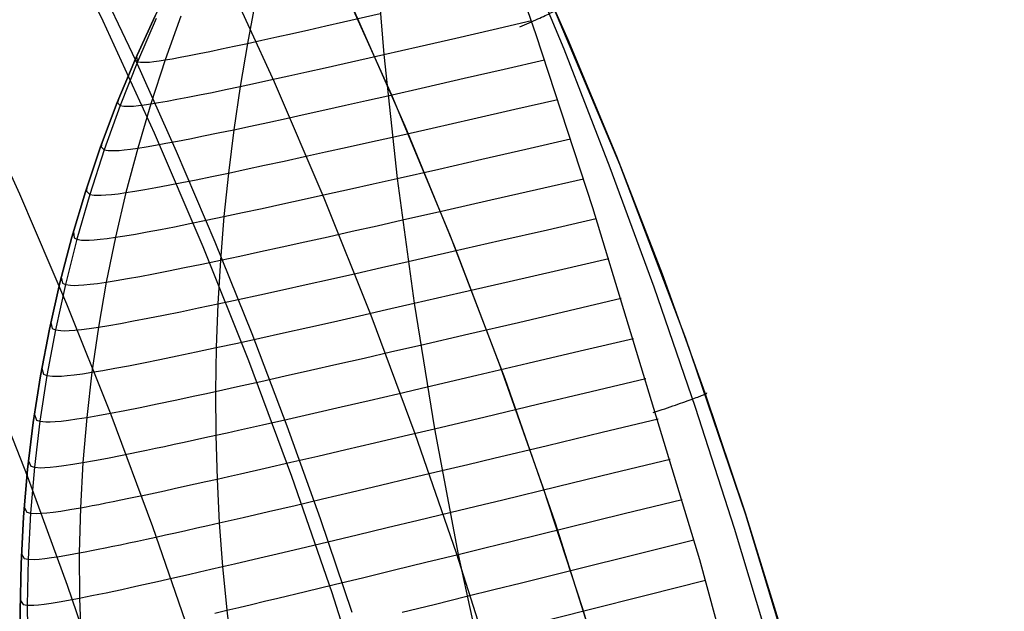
# Model space of a CAD drawing. Header units: millimetres. Extents: x -118 to 118, y -118 to 118.
# Tile 63 of 68: x 96 to 117, y 34 to 47. Entities that reach past the tile are written whole.
import ezdxf

# ---------------------------------------------------------------- set-up
doc = ezdxf.new("R2010")
doc.units = ezdxf.units.MM
doc.header["$MEASUREMENT"] = 0
doc.layers.add('Predefinito', color=5, linetype='Continuous')

msp = doc.modelspace()

# ---------------------------------------------------------------- linework, layer by layer
at = {"layer": 'Predefinito'}
for points in [[(113.5, -1.91e-14), (113.4720381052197, 2.519239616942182), (113.3871590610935, 5.059857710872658), (113.2439080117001, 7.620190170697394), (113.0408821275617, 10.19847870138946), (112.7767370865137, 12.79287192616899), (112.4501936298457, 15.40142696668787), (112.0600441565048, 18.02211152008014), (111.6051593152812, 20.65280644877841), (111.0844945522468, 23.29130889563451), (110.4970965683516, 25.93533593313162), (109.8421096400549, 28.58252875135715), (109.1187817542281, 31.23045738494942), (108.3264705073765, 33.87662597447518), (107.4646487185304, 36.51847855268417), (106.5329097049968, 39.15340534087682), (105.5309721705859, 41.77874953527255), (104.4586846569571, 44.39181455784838), (103.3160295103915, 46.98987174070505), (102.1031263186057, 49.57016840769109), (100.820234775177, 52.12993631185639), (99.4677569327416, 54.66640038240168), (98.0462388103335, 57.17678773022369), (96.55637132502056, 59.65833685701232)], [(108.5, 1.8e-15), (108.4583224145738, 2.663698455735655), (108.3499654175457, 5.330562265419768), (108.1749290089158, 8.000591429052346), (107.933213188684, 10.6737859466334), (107.6272221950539, 13.33032627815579), (107.2562055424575, 15.98107099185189), (106.8201632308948, 18.62602008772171), (106.3190952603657, 21.26517356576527), (105.7553478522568, 23.88763784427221), (105.1286944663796, 26.49523055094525), (104.4393390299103, 29.08728302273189), (103.6866697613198, 31.66580124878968), (102.8717623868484, 34.22696170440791), (101.9965083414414, 36.7642662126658), (101.0609076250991, 39.2777147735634), (100.0649602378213, 41.76730738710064), (99.00555958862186, 44.23973121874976), (97.88876437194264, 46.67954299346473), (96.7145745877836, 49.08674271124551), (95.48299023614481, 51.46133037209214), (94.1858662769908, 53.81740753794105), (92.8346238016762, 56.13246296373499), (91.42926281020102, 58.40649664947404)], [(117.4999999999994, 2.287e-13), (117.4299865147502, 4.055646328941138), (117.220029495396, 8.106459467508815), (116.8703791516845, 12.14761198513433), (116.381452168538, 16.1742879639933), (115.753831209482, 20.18168873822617), (114.988264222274, 24.16503861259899), (114.0856635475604, 28.11959055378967), (113.0471048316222, 32.04063184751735), (111.8738257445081, 35.92348971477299), (110.5672245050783, 39.76353688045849), (109.128858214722, 43.55619708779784), (107.5604410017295, 47.29695055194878), (105.8638419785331, 50.98133934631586), (104.0410830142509, 54.60497271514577), (102.0943363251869, 58.16353230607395)], [(96.08470972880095, 33.82443341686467), (96.10235247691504, 34.85571377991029), (96.15526007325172, 35.88578719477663), (96.24337059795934, 36.91344812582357), (96.3665809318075, 37.9374938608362), (96.52474687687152, 38.95672591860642), (96.717683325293, 39.96995145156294), (96.94516447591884, 40.97598464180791), (97.20692409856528, 41.97364808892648), (97.50265584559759, 42.9617741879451), (97.83201361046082, 43.93920649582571), (98.19461193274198, 44.90480108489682), (98.59002644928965, 45.85742788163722), (99.01779439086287, 46.79597198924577), (99.47741512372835, 47.71933499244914), (99.96835073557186, 48.62643624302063), (100.4900266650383, 49.51621412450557), (101.0418323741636, 50.38762729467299), (101.6231220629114, 51.23965590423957), (102.2332154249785, 52.07130279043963), (102.8713984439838, 52.8815946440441)], [(96.08470972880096, 33.82443341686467), (96.10235247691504, 34.85571377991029), (96.15526007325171, 35.88578719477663), (96.24337059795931, 36.91344812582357), (96.36658093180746, 37.93749386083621), (96.52474687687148, 38.95672591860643), (96.71768332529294, 39.96995145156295), (96.94516447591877, 40.97598464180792), (97.2069240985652, 41.9736480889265), (97.50265584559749, 42.9617741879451), (97.8320136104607, 43.93920649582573), (98.19461193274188, 44.90480108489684), (98.59002644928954, 45.85742788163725), (99.01779439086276, 46.7959719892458), (99.47741512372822, 47.71933499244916), (99.9683507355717, 48.62643624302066), (100.4900266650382, 49.5162141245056), (101.0418323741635, 50.38762729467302), (101.6231220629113, 51.2396559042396), (102.2332154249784, 52.07130279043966), (102.8713984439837, 52.88159464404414)], [(102.8713979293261, 52.88159395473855), (102.2332149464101, 52.07130212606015), (101.6231216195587, 51.23965526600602), (101.0418319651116, 50.38762668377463), (100.4900262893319, 49.51621354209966), (99.96835039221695, 48.6264356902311), (99.47741481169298, 47.71933447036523), (99.01779410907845, 46.79597149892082), (98.59002619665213, 45.8574274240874), (98.19461170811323, 44.90480066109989), (97.83201341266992, 43.93920610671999), (97.50265567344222, 42.96177383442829), (97.20692395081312, 41.97364777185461), (96.945164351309, 40.97598436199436), (96.71768322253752, 39.96995120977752), (96.52474679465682, 38.95672571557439), (96.36658086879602, 37.9374936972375), (96.243370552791, 36.91344800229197), (96.1552600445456, 35.88578711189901), (96.10235246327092, 34.85571373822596), (96.08470972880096, 33.82443341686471)], [(96.08948309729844, 33.28795473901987), (96.08470972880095, 33.82443341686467)], [(96.08470972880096, 33.82443341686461), (96.10266082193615, 32.7841820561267)], [(96.10266085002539, 32.7841820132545), (96.08470972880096, 33.82443341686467)]]:
    msp.add_lwpolyline(points, dxfattribs=at)
at = {"layer": 'Predefinito', "extrusion": (-0.3921030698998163, 0.9166743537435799, 0.07722248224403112)}
msp.add_lwpolyline([(-116.8593778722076, -133.7722526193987), (-116.8967863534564, -133.8209020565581), (-116.933307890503, -133.8704673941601), (-116.9689104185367, -133.9209250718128), (-117.0035626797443, -133.9722500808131), (-117.0372343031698, -134.024415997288), (-117.0698958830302, -134.0773950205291), (-117.101519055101, -134.1311580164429), (-117.1320765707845, -134.1856745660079), (-117.161542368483, -134.2409130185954), (-117.1898916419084, -134.2968405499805), (-117.2171009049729, -134.3534232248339), (-117.2431480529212, -134.410626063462), (-117.2680124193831, -134.468413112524), (-117.2916748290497, -134.5267475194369), (-117.3141176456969, -134.5855916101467), (-117.3353248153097, -134.6449069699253), (-117.3552819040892, -134.7046545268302), (-117.3739761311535, -134.7647946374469), (-117.3913963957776, -134.82528717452), (-117.4075332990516, -134.8860916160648), (-117.4223791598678, -134.9471671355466), (-117.4359280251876, -135.0084726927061), (-117.4481756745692, -135.06996712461), (-117.459119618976, -135.1316092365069), (-117.4687590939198, -135.1933578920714), (-117.4770950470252, -135.2551721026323), (-117.4841301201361, -135.317011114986), (-117.4898686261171, -135.3788344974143), (-117.4943165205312, -135.4406022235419), (-117.4974813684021, -135.5022747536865), (-117.4993723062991, -135.5638131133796), (-117.4999999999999, -135.6251789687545)], dxfattribs=at)
at = {"layer": 'Predefinito', "extrusion": (-0.3488749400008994, 0.9359992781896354, 0.04681482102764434)}
msp.add_lwpolyline([(-116.478724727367, -133.9624281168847), (-116.5363600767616, -134.0143381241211), (-116.5929264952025, -134.0680054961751), (-116.6483476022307, -134.1234003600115), (-116.7025479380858, -134.1804885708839), (-116.7554532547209, -134.2392317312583), (-116.8069908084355, -134.299587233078), (-116.8570896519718, -134.3615083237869), (-116.9056809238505, -134.4249441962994), (-116.9526981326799, -134.4898401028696), (-116.9980774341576, -134.5561374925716), (-117.0417578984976, -134.6237741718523), (-117.0836817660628, -134.6926844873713), (-117.1237946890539, -134.7627995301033), (-117.1620459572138, -134.8340473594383), (-117.1983887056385, -134.9063532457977), (-117.2327801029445, -134.979639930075), (-117.2651815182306, -135.0538278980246), (-117.2955586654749, -135.1288356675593), (-117.3238817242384, -135.20458008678), (-117.3501254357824, -135.2809766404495), (-117.374269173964, -135.3579397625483), (-117.3962969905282, -135.4353831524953), (-117.4161976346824, -135.5132200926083), (-117.4339645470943, -135.5913637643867), (-117.4495958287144, -135.6697275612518), (-117.4630941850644, -135.748225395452), (-117.4744668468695, -135.8267719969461), (-117.483725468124, -135.9052832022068), (-117.4908860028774, -135.9836762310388), (-117.4959685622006, -136.0618699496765), (-117.4989972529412, -136.1397851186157), (-117.4999999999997, -136.2173446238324)], dxfattribs=at)
at = {"layer": 'Predefinito', "extrusion": (0.715138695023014, -0.6817671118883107, 0.1541760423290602)}
msp.add_lwpolyline([(96.32518425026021, -148.4862448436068), (96.28442135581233, -148.3933793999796), (96.24138757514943, -148.3011604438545), (96.19609561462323, -148.2096701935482), (96.14856206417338, -148.1189907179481), (96.09880741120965, -148.0292037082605), (96.04685603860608, -147.9403902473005), (95.992736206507, -147.8526305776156), (95.9364800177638, -147.766003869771), (95.87812336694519, -147.6805879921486), (95.8177058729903, -147.5964592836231), (95.75527079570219, -147.5136923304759), (95.6908649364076, -147.4323597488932), (95.62453852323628, -147.3525319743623), (95.55634508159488, -147.2742770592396), (95.48634129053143, -147.1976604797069), (95.4145868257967, -147.1227449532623), (95.3411441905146, -147.0495902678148), (95.26607853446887, -146.9782531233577), (95.18945746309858, -146.9087869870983), (95.11135083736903, -146.8412419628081), (95.03183056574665, -146.7756646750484), (94.95097038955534, -146.7120981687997), (94.86884566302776, -146.6505818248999), (94.78553312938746, -146.5911512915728), (94.70111069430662, -146.5338384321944), (94.61565719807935, -146.4786712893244), (94.52925218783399, -146.4256740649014), (94.44197569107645, -146.3748671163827), (94.35390799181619, -146.3262669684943), (94.26512941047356, -146.2798863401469), (94.17572008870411, -146.2357341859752), (94.08575978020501, -146.1938157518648), (93.99488325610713, -146.1539435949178), (93.90270871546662, -146.1159672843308), (93.80929295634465, -146.0799433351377), (93.71469579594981, -146.045926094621), (93.61897997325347, -146.0139675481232), (93.52221103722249, -145.9841171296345), (93.42445722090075, -145.9564215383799), (93.32578930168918, -145.9309245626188), (93.22628044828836, -145.9076669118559), (93.12600605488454, -145.8866860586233), (93.02504356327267, -145.8680160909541), (92.9234722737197, -145.8516875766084), (92.82137314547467, -145.8377274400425), (92.71882858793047, -145.8261588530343), (92.61592224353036, -145.817001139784), (92.51273876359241, -145.810269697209), (92.4093635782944, -145.8059759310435), (92.30588266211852, -145.8041272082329), (92.20238229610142, -145.8047268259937), (92.09894882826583, -145.8077739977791), (91.99566843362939, -145.8132638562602), (91.89262687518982, -145.8211874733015), (91.7899092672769, -145.8315318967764), (91.6875998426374, -145.8442802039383), (91.58578172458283, -145.8594115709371), (91.48453670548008, -145.8769013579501), (91.38394503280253, -145.8967212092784), (91.2840852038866, -145.9188391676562), (91.18503377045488, -145.9432198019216), (91.0868651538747, -145.9698243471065), (90.98965147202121, -145.998610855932), (90.89346237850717, -146.0295343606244)], dxfattribs=at)
at = {"layer": 'Predefinito', "extrusion": (-0.3043254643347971, 0.9523223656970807, 0.02163616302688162)}
msp.add_lwpolyline([(-116.2584830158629, -134.0881366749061), (-116.3270927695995, -134.1392810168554), (-116.3946455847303, -134.1927113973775), (-116.4610331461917, -134.2484013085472), (-116.5261475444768, -134.3063176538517), (-116.5898817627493, -134.3664206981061), (-116.6521301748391, -134.4286640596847), (-116.7127890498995, -134.4929947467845), (-116.7717570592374, -134.5593532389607), (-116.8289357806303, -134.6276736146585), (-116.8842301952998, -134.69788372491), (-116.9375491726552, -134.7699054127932), (-116.9888059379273, -134.8436547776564), (-117.0379185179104, -134.9190424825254), (-117.0848101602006, -134.9959741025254), (-117.1294097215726, -135.0743505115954), (-117.171652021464, -135.154068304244), (-117.2114781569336, -135.2350202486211), (-117.2488357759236, -135.3170957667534), (-117.2836793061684, -135.4001814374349), (-117.3159701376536, -135.4841615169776), (-117.3456767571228, -135.5689184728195), (-117.3727748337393, -135.6543335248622), (-117.3972472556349, -135.7402871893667), (-117.4190841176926, -135.826659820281), (-117.4382826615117, -135.9133321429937), (-117.4548471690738, -136.0001857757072), (-117.4687888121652, -136.087103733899), (-117.4801254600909, -136.1739709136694), (-117.4888814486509, -136.2606745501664), (-117.4950873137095, -136.3471046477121), (-117.498779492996, -136.4331543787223), (-117.4999999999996, -136.5187204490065)], dxfattribs=at)
at = {"layer": 'Predefinito', "extrusion": (1, 0, 0)}
msp.add_lwpolyline([(33.82443341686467, -99.99999999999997), (33.82443341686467, 0)], dxfattribs=at)
at = {"layer": 'Predefinito'}
for points in [[(84.31040592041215, 59.37130504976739, -141.3951223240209), (85.76018369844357, 57.23640854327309, -141.3974442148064), (87.15309225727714, 55.06861804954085, -141.3999077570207), (88.48874634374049, 52.87020426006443, -141.4024347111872), (89.76701968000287, 50.64329054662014, -141.404941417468), (90.98784251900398, 48.38978403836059, -141.4073448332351), (92.1511895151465, 46.11137430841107, -141.4095623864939), (93.25706776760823, 43.80953225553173, -141.4115117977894), (94.30550501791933, 41.48550902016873, -141.4131108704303), (95.29653797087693, 39.14033477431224, -141.4142772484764), (96.23018229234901, 36.77508749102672, -141.4149420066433), (97.10634505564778, 34.3917589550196, -141.4150909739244), (97.92483633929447, 31.99254520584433, -141.4147230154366)], [(103.307107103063, 33.7972224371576, -153.6794141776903), (102.6204780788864, 35.83544509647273, -153.6793892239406), (101.8945691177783, 37.86002459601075, -153.6793605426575), (101.1295955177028, 39.87012559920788, -153.6793289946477), (100.325772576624, 41.86491276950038, -153.6792954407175), (99.4833155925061, 43.84355077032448, -153.6792607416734), (98.60243986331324, 45.80520426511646, -153.6792257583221), (97.68336068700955, 47.74903791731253, -153.6791913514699), (96.72629336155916, 49.67421639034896, -153.6791583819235), (95.73145318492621, 51.57990434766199, -153.6791277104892), (94.69905545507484, 53.46526645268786, -153.6791001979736), (93.62931546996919, 55.32946736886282, -153.6790767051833), (92.5224485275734, 57.17167175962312, -153.6790580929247), (91.37866992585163, 58.991044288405, -153.6790452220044)], [(99.82073666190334, 33.20409613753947, -143.679408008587), (98.9720996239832, 35.66360293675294, -143.6793756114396), (98.06422947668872, 38.10185706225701, -143.6793380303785), (97.09759539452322, 40.51733596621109, -143.6792966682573), (96.07264795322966, 42.90850174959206, -143.6792530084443), (94.98976333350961, 45.27375510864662, -143.6792088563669), (93.84929911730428, 47.61148138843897, -143.6791660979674), (92.65161288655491, 49.9200659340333, -143.6791266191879), (91.39706222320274, 52.19789409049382, -143.6790923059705), (90.08600470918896, 54.4433512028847, -143.6790650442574), (88.71879792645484, 56.65482261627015, -143.6790467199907), (87.29579945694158, 58.83069367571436, -143.6790392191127)], [(111.3379055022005, 0.0118247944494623, -161), (111.2941340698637, 2.751579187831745, -161.0000000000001), (111.1822168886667, 5.490571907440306, -161.0000000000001), (111.0025836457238, 8.227135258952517, -161.0000000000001), (110.7556640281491, 10.95960154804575, -161.0000000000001), (110.4418877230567, 13.68630308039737, -161.0000000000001), (110.0616844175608, 16.40557216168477, -161.0000000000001), (109.6154837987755, 19.1157410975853, -161.0000000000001), (109.1037155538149, 21.81514219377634, -161.0000000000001), (108.5268093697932, 24.50210775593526, -161.0000000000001), (107.8851949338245, 27.17497008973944, -161), (107.1793019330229, 29.83206150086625, -161), (106.4095600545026, 32.47171429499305, -161), (105.5763989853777, 35.09226077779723, -160.9999999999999), (104.6802484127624, 37.69203325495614, -160.9999999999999), (103.7215380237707, 40.26936403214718, -160.9999999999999), (102.7006975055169, 42.82258541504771, -161), (101.6168353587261, 45.3530123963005, -161.0000000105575), (100.4715574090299, 47.85592577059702, -161.0000000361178), (99.26529501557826, 50.32965122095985, -161.0000000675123), (97.99847953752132, 52.77251443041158, -161.0000000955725), (96.67154233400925, 55.18284108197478, -161.00000011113), (95.28491476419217, 57.55895685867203, -161.0000001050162)], [(112.9879914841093, 27.17065034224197, -134.1259591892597), (110.8714025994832, 34.9454723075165, -134.1216640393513), (108.5439297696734, 42.60984516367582, -134.1254345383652), (107.3129041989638, 46.382148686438, -134.2017917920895), (106.4676014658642, 48.81190094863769, -134.3185619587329)], [(106.8429687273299, 48.6464745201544, -135.0215643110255), (107.9101970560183, 46.07573712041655, -135.0540394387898), (108.9174421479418, 43.49123562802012, -135.0927156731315), (109.8704760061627, 40.89017718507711, -135.1305116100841), (110.7714472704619, 38.2727790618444, -135.1624355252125), (111.6202994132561, 35.63854189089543, -135.1863527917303), (112.4166783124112, 32.98785425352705, -135.2009735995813)], [(106.8935752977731, 48.78538266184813, -135.7971942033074), (108.002705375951, 46.27813342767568, -136.0257829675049), (109.0562937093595, 43.73756911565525, -136.2131624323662), (110.0505152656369, 41.17200618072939, -136.3600603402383), (110.9849403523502, 38.58229145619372, -136.46992155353), (111.8591256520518, 35.96923702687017, -136.5461080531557), (112.6720147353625, 33.33567899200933, -136.5921703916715)], [(103.7760068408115, 48.62727119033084, -128.9445684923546), (103.9962040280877, 45.95345386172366, -129.2228368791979), (104.2890381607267, 43.25345769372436, -129.4610241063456), (104.6557344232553, 40.53388588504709, -129.6583994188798), (105.0972938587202, 37.8018297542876, -129.8149378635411), (105.6140185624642, 35.06478426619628, -129.9306401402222), (106.2057239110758, 32.33001991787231, -130.005506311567)], [(102.7991410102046, 48.11015077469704, -134.9999980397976), (104.1647821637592, 45.07712684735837, -134.9999993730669), (105.4409654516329, 42.00539018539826, -135.0000000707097), (106.6273840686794, 38.89537469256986, -135.0000002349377), (107.7221010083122, 35.75190840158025, -135.0000001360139), (108.7239134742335, 32.57851815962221, -135.0000000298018)], [(101.2064631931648, 47.12908442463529, -122.4761285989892), (101.0276693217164, 46.19485320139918, -122.6081233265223), (100.8689215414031, 45.25713025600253, -122.7335738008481), (100.7305135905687, 44.31546934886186, -122.8525489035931), (100.6124750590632, 43.37059360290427, -122.9651297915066), (100.5149662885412, 42.42292458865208, -123.0712621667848), (100.4381794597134, 41.47275063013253, -123.1709664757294), (100.3819865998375, 40.52114043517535, -123.2642377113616), (100.3467156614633, 39.56798188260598, -123.3510762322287), (100.3323647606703, 38.6139570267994, -123.4314824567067), (100.3389958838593, 37.65955417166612, -123.5054561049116), (100.3666755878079, 36.70520566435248, -123.5729972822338), (100.4153795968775, 35.75156030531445, -123.6341059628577), (100.4851515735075, 34.79904543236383, -123.6887821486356), (100.5760536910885, 33.84794544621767, -123.7370258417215), (100.6879901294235, 32.89903694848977, -123.7788370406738)], [(99.04121499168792, 46.73856560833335, -107.6473624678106), (98.63270139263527, 45.79438253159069, -107.7052301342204), (98.2555904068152, 44.84087172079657, -107.7602436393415), (97.91000571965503, 43.87816828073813, -107.8124237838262), (97.5962042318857, 42.90728884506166, -107.8617962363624), (97.31445522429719, 41.92915373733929, -107.9083421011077), (97.0650107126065, 40.94464128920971, -107.9520678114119), (96.84799976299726, 39.95488851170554, -107.9929715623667), (96.66365878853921, 38.96064384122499, -108.0310535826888), (96.51209857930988, 37.96291755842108, -108.0663141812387), (96.39342647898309, 36.96265433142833, -108.0987534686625), (96.30772448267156, 35.96077907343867, -108.1283716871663), (96.25502306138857, 34.95828650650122, -108.1551689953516), (96.23534773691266, 33.95609530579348, -108.1791455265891), (96.24870639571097, 32.95507337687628, -108.2003013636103)], [(99.57945243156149, 46.7886772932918, -115.2355978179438), (99.2380144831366, 45.83609044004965, -115.3460597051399), (98.92452480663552, 44.87784728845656, -115.4510634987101), (98.63920483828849, 43.91376848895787, -115.5506547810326), (98.38220634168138, 42.94470454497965, -115.6448874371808), (98.15375538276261, 41.97130853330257, -115.7337251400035), (97.9540865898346, 40.99414783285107, -115.8171814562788), (97.7832092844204, 40.01431256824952, -115.8952530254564), (97.64142233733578, 39.03210835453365, -115.9679400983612), (97.52879281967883, 38.04837193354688, -116.0352429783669), (97.44541782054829, 37.06381233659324, -116.0971615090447), (97.3913846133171, 36.07910243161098, -116.1536957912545), (97.36670747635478, 35.09506009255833, -116.2048458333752), (97.37143297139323, 34.11235592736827, -116.2506116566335), (97.40560736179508, 33.13156521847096, -116.2909932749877)], [(98.61314644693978, 45.91040469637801, -100), (98.63270139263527, 45.79438253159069, -107.7052301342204), (98.70135353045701, 45.78265664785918, -109.6297373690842), (98.81685252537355, 45.78349250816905, -111.5483107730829), (98.89604642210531, 45.78965554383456, -112.503685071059), (98.99160422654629, 45.80020035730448, -113.4555512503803), (99.10507666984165, 45.81554072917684, -114.4032344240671), (99.2380144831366, 45.83609044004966, -115.3460597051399), (99.39165455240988, 45.86217962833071, -116.2833040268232), (99.56597838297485, 45.89380386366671, -117.2140516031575), (99.76065363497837, 45.93087507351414, -118.1373384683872), (99.97534796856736, 45.97330518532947, -119.0522006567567), (100.2097290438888, 46.02100612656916, -119.9576742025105), (100.4634645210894, 46.0738898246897, -120.8527951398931), (100.7362220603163, 46.13186820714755, -121.7365995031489), (101.0276693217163, 46.19485320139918, -122.6081233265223), (101.337322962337, 46.26271611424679, -123.4666209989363), (101.6640956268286, 46.33516576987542, -124.3122203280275), (102.0067489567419, 46.41187037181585, -125.1452674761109), (102.3640445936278, 46.49249812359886, -125.9661086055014), (102.7347441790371, 46.57671722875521, -126.7750898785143), (103.1176093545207, 46.66419589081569, -127.5725574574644), (103.9148830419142, 46.84760469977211, -129.1343361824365)], [(98.22146758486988, 44.97252229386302, -99.99999999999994), (98.20222919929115, 44.89771777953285, -103.880569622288), (98.25559040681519, 44.84087172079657, -107.7602436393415), (98.33380712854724, 44.82619367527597, -109.6983636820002), (98.4624624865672, 44.82507952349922, -111.6300871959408), (98.5498793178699, 44.83072643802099, -112.5917314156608), (98.65491540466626, 44.84110536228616, -113.5495938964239), (98.77924061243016, 44.85666330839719, -114.5029471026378), (98.92452480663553, 44.87784728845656, -115.4510634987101), (99.09210038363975, 44.90501375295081, -116.3931636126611), (99.28194986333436, 44.93815690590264, -117.3282602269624), (99.49371829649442, 44.97718038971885, -118.2553141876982), (99.72705073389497, 45.02198784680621, -119.173286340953), (99.98159222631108, 45.07248291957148, -120.0811375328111), (100.2569878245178, 45.12856925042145, -120.9778286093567), (100.5528825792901, 45.19015048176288, -121.8623204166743), (100.8689215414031, 45.25713025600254, -122.7335738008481), (101.2045864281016, 45.32936866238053, -123.5907849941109), (101.5587056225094, 45.40655157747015, -124.4340917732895), (101.92994417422, 45.48832132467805, -125.2638673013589), (102.3169671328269, 45.57432022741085, -126.0804847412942), (102.7184395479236, 45.66419060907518, -126.8843172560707), (103.1330264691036, 45.75757479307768, -127.6757380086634), (103.9962040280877, 45.95345386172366, -129.2228368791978), (104.7666831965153, 46.1295289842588, -130.5139432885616), (105.5608635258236, 46.31195441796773, -131.7743266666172), (106.3756337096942, 46.49989654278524, -133.0065005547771), (107.2078824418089, 46.69252173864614, -134.212978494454)], [(97.86162373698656, 44.02197039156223, -99.99999999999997), (97.84593456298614, 43.940818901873, -103.9066923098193), (97.91000571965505, 43.87816828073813, -107.8124237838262), (97.99725542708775, 43.86148231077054, -109.7634545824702), (98.13836169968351, 43.85930269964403, -111.7076499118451), (98.23356893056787, 43.86484855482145, -112.6752405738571), (98.3475897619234, 43.87545593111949, -113.6387899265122), (98.48220734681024, 43.89160313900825, -114.5975204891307), (98.6392048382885, 43.91376848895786, -115.5506547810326), (98.82000537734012, 43.94233327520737, -116.4973598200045), (99.02459205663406, 43.97729072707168, -117.4365806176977), (99.25258795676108, 44.01853705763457, -118.3672066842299), (99.50361615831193, 44.06596847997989, -119.2881275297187), (99.77729974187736, 44.11948120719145, -120.1982326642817), (100.0732617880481, 44.17897145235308, -121.0964115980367), (100.391125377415, 44.24433542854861, -121.9815538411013), (100.7305135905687, 44.31546934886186, -122.8525489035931), (101.0908745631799, 44.39222301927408, -123.7085378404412), (101.470956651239, 44.47426061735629, -124.5496678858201), (101.8693332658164, 44.56119991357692, -125.3763378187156), (102.2845778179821, 44.65265867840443, -126.1889464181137), (102.7152637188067, 44.74825468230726, -126.9878924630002), (103.1599643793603, 44.84760569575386, -127.7735747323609), (103.6172532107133, 44.95032948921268, -128.5463920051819), (104.0857036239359, 45.05604383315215, -129.3067430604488), (104.9042254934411, 45.24169662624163, -130.5718915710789), (105.7476436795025, 45.43401995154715, -131.8047824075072), (106.6127237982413, 45.63214721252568, -133.0080285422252), (107.496231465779, 45.83521181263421, -134.1842429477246)], [(97.53402347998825, 43.05982797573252, -99.99999999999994), (97.52208139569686, 42.97388936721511, -103.9314097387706), (97.5962042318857, 42.90728884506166, -107.8617962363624), (97.69193015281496, 42.8894943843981, -109.825042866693), (97.84475621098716, 42.88709092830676, -111.7810388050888), (97.94730816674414, 42.8929301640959, -112.7542559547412), (98.06980680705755, 42.90414035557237, -113.7231862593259), (98.21414268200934, 42.92122923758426, -114.6870049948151), (98.38220634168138, 42.94470454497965, -115.6448874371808), (98.57550687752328, 42.97497097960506, -116.5959499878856), (98.79402754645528, 43.0120211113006, -117.5390735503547), (99.0373701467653, 43.05574447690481, -118.473080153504), (99.30513647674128, 43.1060306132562, -119.3967918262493), (99.59692833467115, 43.16276905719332, -120.3090305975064), (99.91234751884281, 43.22584934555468, -121.2086184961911), (100.2509958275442, 43.29516101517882, -122.0943775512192), (100.6124750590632, 43.37059360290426, -122.9651297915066), (100.9962011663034, 43.45198748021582, -123.8199640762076), (101.4008467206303, 43.53898635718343, -124.659036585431), (101.8248984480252, 43.63118477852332, -125.4827703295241), (102.2668430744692, 43.72817728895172, -126.291588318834), (102.7251673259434, 43.82955843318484, -127.0859135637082), (103.1983579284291, 43.93492275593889, -127.8661690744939), (103.6849016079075, 44.04386480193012, -128.6327778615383), (104.1832850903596, 44.15597911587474, -129.3861629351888), (105.0469352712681, 44.35126175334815, -130.6278932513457), (105.9365991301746, 44.55351430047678, -131.8359313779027), (106.8489277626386, 44.76183947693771, -133.0129828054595), (107.7805722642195, 44.97534000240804, -134.161753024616)], [(97.2390389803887, 42.08718737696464, -100), (97.2559280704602, 41.95930800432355, -105.9317665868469), (97.31445522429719, 41.92915373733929, -107.9083421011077), (97.41809190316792, 41.91108021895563, -109.8831053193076), (97.49147724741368, 41.90785818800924, -110.8680557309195), (97.58189664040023, 41.90922641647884, -111.8502263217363), (97.69134211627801, 41.91572023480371, -112.8287478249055), (97.8218057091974, 41.9278749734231, -113.8027509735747), (97.9752794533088, 41.9462259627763, -114.7713665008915), (98.15375538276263, 41.97130853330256, -115.7337251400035), (98.35882373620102, 42.00354938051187, -116.688895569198), (98.5904675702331, 42.04294066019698, -117.6356982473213), (98.84826814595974, 42.08936589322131, -118.5728915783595), (99.13180672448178, 42.14270860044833, -119.4992339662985), (99.44066456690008, 42.20285230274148, -120.4134838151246), (99.77442293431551, 42.26968052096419, -121.3143995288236), (100.1326630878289, 42.34307677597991, -122.2007395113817), (100.5149662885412, 42.42292458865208, -123.0712621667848), (100.9207177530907, 42.50905566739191, -123.9250071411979), (101.3485185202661, 42.60109447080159, -124.7621390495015), (101.7967735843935, 42.69861364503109, -125.5831037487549), (102.2638879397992, 42.80118583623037, -126.3883470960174), (102.7482665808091, 42.90838369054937, -127.1783149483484), (103.2483145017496, 43.01977985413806, -127.9534531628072), (103.7624366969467, 43.13494697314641, -128.7142075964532), (104.2890381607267, 43.25345769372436, -129.4610241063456), (105.1950819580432, 43.45840082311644, -130.6817083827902), (106.1281885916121, 43.67059496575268, -131.8673534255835), (107.0849014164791, 43.88911397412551, -133.0207517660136), (108.06176378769, 44.11303170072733, -134.1446959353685)], [(96.97700553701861, 41.10515304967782, -100), (97.00131573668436, 40.97490548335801, -105.9645859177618), (97.0650107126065, 40.94464128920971, -107.9520678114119), (97.17599090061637, 40.92703750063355, -109.9376501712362), (97.2540842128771, 40.9243278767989, -110.9278931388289), (97.35002979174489, 40.9264279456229, -111.9152224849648), (97.46591522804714, 40.93389884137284, -112.8987270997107), (97.60382811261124, 40.947301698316, -113.8774958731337), (97.76585603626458, 40.96719765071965, -114.8506176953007), (97.9540865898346, 40.99414783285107, -115.8171814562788), (98.17018635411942, 41.02859953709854, -116.7762110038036), (98.41413786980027, 41.07054468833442, -117.7264700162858), (98.68550266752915, 41.11986136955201, -118.6666571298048), (98.98384227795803, 41.17642766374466, -119.5954709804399), (99.30871823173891, 41.2401216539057, -120.5116102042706), (99.65969205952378, 41.31082142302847, -121.4137734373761), (100.0363252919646, 41.38840505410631, -122.300659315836), (100.4381794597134, 41.47275063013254, -123.1709664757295), (100.8646105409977, 41.56368189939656, -124.0236883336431), (101.3141523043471, 41.66080527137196, -124.8589974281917), (101.785132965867, 41.76367282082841, -125.6773610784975), (102.2758807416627, 41.87183662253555, -126.4792466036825), (102.7847238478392, 41.98484875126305, -127.2651213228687), (103.309990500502, 42.10226128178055, -128.0354525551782), (103.8500089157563, 42.2236262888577, -128.790707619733), (104.4031073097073, 42.34849584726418, -129.5313538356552), (105.3489070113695, 42.56308445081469, -130.7331480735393), (106.3227553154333, 42.78518818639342, -131.8986371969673), (107.3210938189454, 43.01385364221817, -133.0306959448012), (108.3403641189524, 43.24812740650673, -134.1321990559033)], [(96.74822116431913, 40.11484033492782, -99.99999999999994), (96.77959225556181, 39.98449087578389, -105.9952867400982), (96.84799976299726, 39.95488851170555, -107.9929715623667), (96.96572696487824, 39.93848949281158, -109.9886752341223), (97.04816648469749, 39.93664076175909, -110.9838693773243), (97.14922615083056, 39.93980613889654, -111.9760247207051), (97.27108311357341, 39.94857081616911, -112.9641910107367), (97.41591452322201, 39.963519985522, -113.9474179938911), (97.58589753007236, 39.9852388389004, -114.9247554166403), (97.7832092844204, 40.01431256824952, -115.8952530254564), (98.00958785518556, 40.0512076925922, -116.857892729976), (98.265014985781, 40.09591603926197, -117.8113850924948), (98.54903333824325, 40.14831076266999, -118.7543728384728), (98.86118557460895, 40.20826501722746, -119.6854986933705), (99.20101435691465, 40.27565195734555, -120.6034053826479), (99.56806234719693, 40.35034473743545, -121.5067356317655), (99.96187220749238, 40.43221651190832, -122.3941321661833), (100.3819865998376, 40.52114043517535, -123.2642377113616), (100.827733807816, 40.6169329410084, -124.11600243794), (101.2975846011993, 40.71918358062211, -124.9496062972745), (101.7897953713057, 40.82742518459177, -125.7655366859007), (102.3026225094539, 40.94119058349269, -126.5642810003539), (102.8343224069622, 41.0600126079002, -127.3463266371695), (103.3831514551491, 41.18342408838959, -128.112160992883), (103.947366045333, 41.31095785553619, -128.8622714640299), (104.5252225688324, 41.44214673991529, -129.5971454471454), (105.5081860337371, 41.66637085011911, -130.7820122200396), (106.520123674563, 41.89835808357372, -131.9293849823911), (107.5573808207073, 42.13712923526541, -133.042216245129), (108.6163028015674, 42.3817051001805, -134.1234585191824)], [(96.55294621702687, 39.11737420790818, -100), (96.59097386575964, 38.98892574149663, -106.0238693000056), (96.6636587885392, 38.96064384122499, -108.0310535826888), (96.78755601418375, 38.94607148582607, -110.0361807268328), (96.87398874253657, 38.94537611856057, -111.0359846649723), (96.97975850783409, 38.94988465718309, -112.0326332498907), (97.10712603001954, 38.96020462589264, -113.0251397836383), (97.25835202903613, 38.97694354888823, -114.0125175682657), (97.43569722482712, 39.00070895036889, -114.9937799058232), (97.64142233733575, 39.03210835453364, -115.9679400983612), (97.87733208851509, 39.07162614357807, -116.9339410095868), (98.14340720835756, 39.11925413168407, -117.8904437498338), (98.43917242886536, 39.17486099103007, -118.8360389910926), (98.7641524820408, 39.23831539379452, -119.7693174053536), (99.11787209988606, 39.30948601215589, -120.6888696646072), (99.4998560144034, 39.38824151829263, -121.593286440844), (99.90962895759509, 39.47445058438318, -122.4811584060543), (100.3467156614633, 39.56798188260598, -123.3510762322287), (100.810418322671, 39.6686451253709, -124.2019498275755), (101.2991489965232, 39.77601418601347, -125.0339660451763), (101.8110972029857, 39.8896039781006, -125.8476309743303), (102.3444524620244, 40.00892941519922, -126.6434507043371), (102.8974042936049, 40.13350541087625, -127.421931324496), (103.468142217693, 40.26284687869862, -128.1835789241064), (104.0548557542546, 40.39646873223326, -128.9288995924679), (104.6557344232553, 40.53388588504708, -129.6583994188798), (105.6733241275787, 40.76765586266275, -130.8281318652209), (106.720755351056, 41.00942135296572, -131.9592558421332), (107.794282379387, 41.25817875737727, -133.0547974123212), (108.8901594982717, 41.51292447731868, -134.1177826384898)], [(96.39140305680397, 38.11388801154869, -100), (96.43558073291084, 37.98926506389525, -106.0503339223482), (96.51209857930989, 37.96291755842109, -108.0663141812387), (96.64157994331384, 37.95074878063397, -110.0801669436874), (96.7316480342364, 37.95147708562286, -111.0842392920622), (96.84171873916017, 37.9575847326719, -112.0850483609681), (96.97413031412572, 37.96969988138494, -113.0815737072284), (97.13122101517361, 37.98845069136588, -114.0727948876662), (97.31532909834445, 38.01446532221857, -115.0576914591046), (97.52879281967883, 38.04837193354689, -116.0352429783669), (97.77347869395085, 38.0906714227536, -117.0043561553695), (98.04936627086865, 38.14135563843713, -117.9636463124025), (98.35596335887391, 38.20028916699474, -118.9116559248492), (98.69277776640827, 38.26733659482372, -119.8469274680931), (99.05931730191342, 38.3423625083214, -120.7680034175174), (99.45508977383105, 38.42523149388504, -121.6734262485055), (99.87960299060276, 38.51580813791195, -122.5617384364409), (100.1024835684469, 38.56394451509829, -122.9990225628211), (100.3323647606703, 38.61395702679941, -123.4314824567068), (100.8126528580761, 38.71948170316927, -124.2815309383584), (101.3188249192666, 38.83194153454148, -125.112077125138), (101.8490085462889, 38.95083484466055, -125.9236444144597), (102.4013313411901, 39.07565995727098, -126.7167562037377), (102.9739209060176, 39.20591519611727, -127.491935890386), (103.5649048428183, 39.34109888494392, -128.2497068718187), (104.1724107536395, 39.48070934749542, -128.99059254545), (104.7945662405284, 39.62424490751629, -129.7151163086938), (105.8442560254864, 39.86744340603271, -130.8713565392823), (106.9245972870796, 40.11885443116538, -131.9879472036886), (108.0317584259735, 40.37745137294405, -133.0679837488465), (109.1619078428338, 40.64220762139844, -134.11456162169)], [(96.2637757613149, 37.10552217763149, -100), (96.31352098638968, 36.98651349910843, -106.0746807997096), (96.39342647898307, 36.96265433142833, -108.0987534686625), (96.52790565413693, 36.95340585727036, -110.1206339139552), (96.62125060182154, 36.95579831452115, -111.1286332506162), (96.73521208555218, 36.96373139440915, -112.1332700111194), (96.8721998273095, 36.97785221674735, -113.1334927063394), (97.03462354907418, 36.99880790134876, -114.1282498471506), (97.22489297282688, 37.02724556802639, -115.1164899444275), (97.44541782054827, 37.06381233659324, -116.0971615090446), (97.69812152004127, 37.10902428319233, -117.0691379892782), (97.9829823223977, 37.16287330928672, -118.030992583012), (98.29949218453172, 37.22522027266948, -118.9812234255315), (98.64714306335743, 37.29592603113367, -119.9183286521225), (98.83248762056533, 37.33436997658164, -120.3814898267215), (99.02542691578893, 37.37485144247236, -120.8408063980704), (99.22589744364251, 37.41735303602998, -121.2960906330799), (99.43383569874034, 37.46185736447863, -121.7471547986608), (99.64917817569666, 37.50834703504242, -122.1938111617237), (99.87186136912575, 37.55680465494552, -122.6358719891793), (100.1018217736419, 37.60721283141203, -123.0731495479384), (100.3389958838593, 37.65955417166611, -123.5054561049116), (100.5832905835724, 37.7138034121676, -123.9326464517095), (100.8344943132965, 37.76990380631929, -124.3547454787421), (101.3566641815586, 37.88739958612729, -125.1839392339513), (101.9035761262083, 38.01152457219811, -125.9935766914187), (102.4733007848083, 38.14176182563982, -126.7841971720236), (103.0639087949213, 38.27759440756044, -127.5563399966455), (103.67347079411, 38.41850537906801, -128.3105444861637), (104.3000574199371, 38.56397780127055, -129.0473499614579), (104.9417393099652, 38.71349473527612, -129.7672957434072), (106.020997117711, 38.96595916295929, -130.9115458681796), (107.1316586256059, 39.22683766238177, -132.0151791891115), (108.2698116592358, 39.49508203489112, -133.081356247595), (109.4315440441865, 39.76964408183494, -134.1132375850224)], [(96.17020987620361, 36.09342293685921, -100), (96.2248729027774, 35.98165987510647, -106.0969102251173), (96.30772448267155, 35.96077907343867, -108.1283716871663), (96.44661893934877, 35.95490359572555, -110.1575818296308), (96.54288357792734, 35.95916888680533, -111.169166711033), (96.66032661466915, 35.96912209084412, -112.1772983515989), (96.80142314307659, 35.985427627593, -113.1808969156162), (96.9686482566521, 36.00874991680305, -114.1788825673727), (97.16447704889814, 36.03975337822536, -115.1701754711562), (97.39138461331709, 36.07910243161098, -116.1536957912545), (97.51720394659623, 36.10209737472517, -116.6421941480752), (97.65134640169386, 36.12732700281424, -117.1282866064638), (97.79374663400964, 36.15477349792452, -117.6117803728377), (97.9443392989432, 36.18441904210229, -118.0924826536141), (98.10305905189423, 36.21624581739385, -118.5702006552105), (98.26984054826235, 36.25023600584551, -119.044741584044), (98.44461844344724, 36.28637178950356, -119.5159126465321), (98.62732739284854, 36.32463535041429, -119.9835210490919), (98.81790205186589, 36.36500887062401, -120.4473739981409), (99.01627707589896, 36.40747453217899, -120.9072787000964), (99.22238712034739, 36.45201451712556, -121.3630423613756), (99.43616684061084, 36.49861100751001, -121.8144721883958), (99.65755089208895, 36.54724618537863, -122.2613753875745), (99.8864739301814, 36.59790223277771, -122.7035591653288), (100.1228706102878, 36.65056133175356, -123.1408307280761), (100.3666755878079, 36.70520566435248, -123.5729972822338), (100.6177931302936, 36.76180932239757, -123.9999097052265), (100.8760059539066, 36.82031403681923, -124.4215935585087), (101.4127267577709, 36.94276119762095, -125.2495524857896), (101.9748566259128, 37.07201627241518, -126.0574279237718), (102.5604141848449, 37.20754838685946, -126.8457737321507), (103.1674180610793, 37.34882666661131, -127.6151437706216), (103.7938868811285, 37.49532023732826, -128.3660918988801), (104.4378392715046, 37.64649822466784, -129.0991719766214), (105.0972938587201, 37.8018297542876, -129.8149378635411), (106.2035648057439, 38.06334480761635, -130.9485711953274), (107.3419326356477, 38.33345965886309, -132.0406961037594), (108.5084102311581, 38.61110602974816, -133.094533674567), (109.6990104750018, 38.89521564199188, -134.1133049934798)], [(96.11081221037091, 35.07874101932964, -100), (96.16966964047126, 34.97574365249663, -106.1170224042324), (96.25502306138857, 34.95828650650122, -108.1551689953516), (96.39774801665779, 34.95619185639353, -110.1910108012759), (96.49657370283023, 34.96251636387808, -111.2058397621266), (96.61708730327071, 34.97466218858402, -112.2171334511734), (96.76182314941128, 34.99330940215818, -113.2237863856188), (96.93331557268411, 35.0191380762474, -114.2246930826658), (97.13409890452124, 35.0528282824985, -115.218748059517), (97.36670747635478, 35.09506009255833, -116.2048458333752), (97.49567423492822, 35.11957441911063, -116.6945554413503), (97.63316385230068, 35.14637595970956, -117.1818020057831), (97.77910929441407, 35.17544650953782, -117.6663881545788), (97.93344352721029, 35.20676786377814, -118.1481165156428), (98.09609951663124, 35.24032181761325, -118.6267897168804), (98.26701022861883, 35.27609016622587, -119.1022103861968), (98.44610862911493, 35.31405470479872, -119.5741811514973), (98.63332768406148, 35.35419722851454, -120.0425046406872), (98.82860035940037, 35.39649953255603, -120.5069834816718), (99.0318596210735, 35.44094341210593, -120.9674203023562), (99.24303843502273, 35.48751066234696, -121.423617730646), (99.46206976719, 35.53618307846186, -121.8753783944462), (99.68888658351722, 35.58694245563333, -122.3225049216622), (99.92342184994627, 35.6397705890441, -122.7647999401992), (100.1656085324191, 35.69464927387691, -123.2020660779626), (100.4153795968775, 35.75156030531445, -123.6341059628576), (100.6726369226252, 35.81047719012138, -124.0607669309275), (100.9371580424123, 35.87134028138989, -124.4820751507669), (101.4869774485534, 35.99863334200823, -125.3089168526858), (102.0628093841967, 36.13289600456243, -126.1151980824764), (102.6626254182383, 36.27358478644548, -126.9014858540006), (103.2843971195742, 36.42015620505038, -127.6683471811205), (103.9260960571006, 36.57206677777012, -128.4163490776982), (104.5856937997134, 36.72877302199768, -129.1460585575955), (105.2611619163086, 36.88973145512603, -129.8580426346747), (105.8221711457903, 37.02372446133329, -130.4256838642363), (106.3918699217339, 37.16004567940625, -130.9823346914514), (107.5553080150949, 37.439129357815, -132.0643035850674), (108.7474200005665, 37.72589570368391, -133.1072262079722), (109.9641496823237, 38.0192579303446, -134.1143794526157)], [(96.08565067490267, 34.06263034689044, -99.99999999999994), (96.14792928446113, 33.9697458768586, -106.1350175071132), (96.23534773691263, 33.95609530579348, -108.1791455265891), (96.38132593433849, 33.95812688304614, -110.2209209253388), (96.48235727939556, 33.96666586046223, -111.238652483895), (96.6055333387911, 33.98114574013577, -112.2527753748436), (96.75344152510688, 34.00226060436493, -113.2621611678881), (96.92866925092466, 34.03070453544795, -114.2656814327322), (97.13380392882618, 34.06717161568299, -115.2622077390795), (97.24839494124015, 34.08863073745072, -115.7574955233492), (97.37143297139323, 34.11235592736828, -116.2506116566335), (97.50317611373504, 34.13841639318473, -116.7414050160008), (97.64362113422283, 34.16681113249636, -117.229684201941), (97.79269946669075, 34.19752159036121, -117.7152477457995), (97.95034254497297, 34.23052921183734, -118.1978941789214), (98.11648180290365, 34.26581544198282, -118.6774220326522), (98.29104867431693, 34.30336172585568, -119.1536298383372), (98.47397459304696, 34.343149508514, -119.6263161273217), (98.66519099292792, 34.38516023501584, -120.095279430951), (98.86462930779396, 34.42937535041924, -120.5603182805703), (99.07222097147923, 34.47577629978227, -121.0212312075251), (99.28789741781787, 34.52434452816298, -121.4778167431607), (99.51159008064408, 34.57506148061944, -121.9298734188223), (99.74323039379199, 34.6279086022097, -122.3771997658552), (99.98274979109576, 34.68286733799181, -122.8195943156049), (100.2300797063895, 34.73991913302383, -123.2568555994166), (100.4851515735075, 34.79904543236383, -123.6887821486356), (100.7478651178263, 34.86021921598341, -124.1152181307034), (101.0179932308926, 34.9233796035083, -124.5361902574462), (101.2952770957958, 34.98845724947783, -124.9517708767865), (101.579457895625, 35.05538280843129, -125.3620323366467), (102.1674750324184, 35.1945002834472, -126.1668871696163), (102.7799741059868, 35.34017726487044, -126.9513335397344), (103.414884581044, 35.49185898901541, -127.7159502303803), (104.070135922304, 35.64899069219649, -128.4613160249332), (104.7436575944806, 35.81101761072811, -129.1880097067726), (105.4333790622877, 35.97738498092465, -129.8966100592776), (106.0052333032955, 36.11560548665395, -130.4602715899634), (106.5859279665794, 36.25619462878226, -131.0127522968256), (107.7717789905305, 36.54392699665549, -132.085835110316), (108.9868129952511, 36.83947843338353, -133.1191862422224), (110.2269108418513, 37.14174528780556, -134.1161334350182)], [(100.3163456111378, 33.7866734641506, -123.3051992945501), (100.5760536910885, 33.84794544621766, -123.7370258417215), (100.8435405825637, 33.91130164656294, -124.1632633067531), (101.1185750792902, 33.97668009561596, -124.5839388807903), (101.4008937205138, 34.04401020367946, -124.9991262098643), (101.6902330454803, 34.11322138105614, -125.4088989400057), (102.2889199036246, 34.25700458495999, -126.212495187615), (102.912527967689, 34.40746498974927, -126.9953167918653), (103.5589495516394, 34.56403787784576, -127.7579529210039), (104.2260769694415, 34.72615853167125, -128.5009927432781), (104.9118025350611, 34.89326223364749, -129.2250254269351), (105.6140185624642, 35.06478426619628, -129.9306401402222), (106.1954163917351, 35.20705091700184, -130.490869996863), (106.785789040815, 35.35172221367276, -131.0397493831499), (107.9913709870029, 35.64771935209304, -132.1051434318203), (109.2265887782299, 35.95165689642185, -133.1301956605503), (110.4872667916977, 36.2624160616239, -134.1182794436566)], [(104.3938019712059, 33.8042519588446, -128.5353792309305), (105.0900078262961, 33.97617273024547, -129.2571057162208), (105.8029560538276, 34.15257932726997, -129.960132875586), (106.392577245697, 34.29869502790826, -130.517444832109), (106.991290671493, 34.44724683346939, -131.0632580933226), (108.2138815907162, 34.75109271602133, -132.1220952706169), (109.4665035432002, 35.06298488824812, -133.1400578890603), (110.7449312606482, 35.38179126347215, -134.1205594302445)], [(107.2023854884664, 33.54290922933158, -131.0832179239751), (108.4392273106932, 33.8541316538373, -132.1365722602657), (109.7064360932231, 34.17349037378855, -133.1485990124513), (110.999744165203, 34.4998419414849, -134.1227459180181)]]:
    msp.add_polyline3d(points, dxfattribs=at)

doc.saveas('drawing.dxf')
